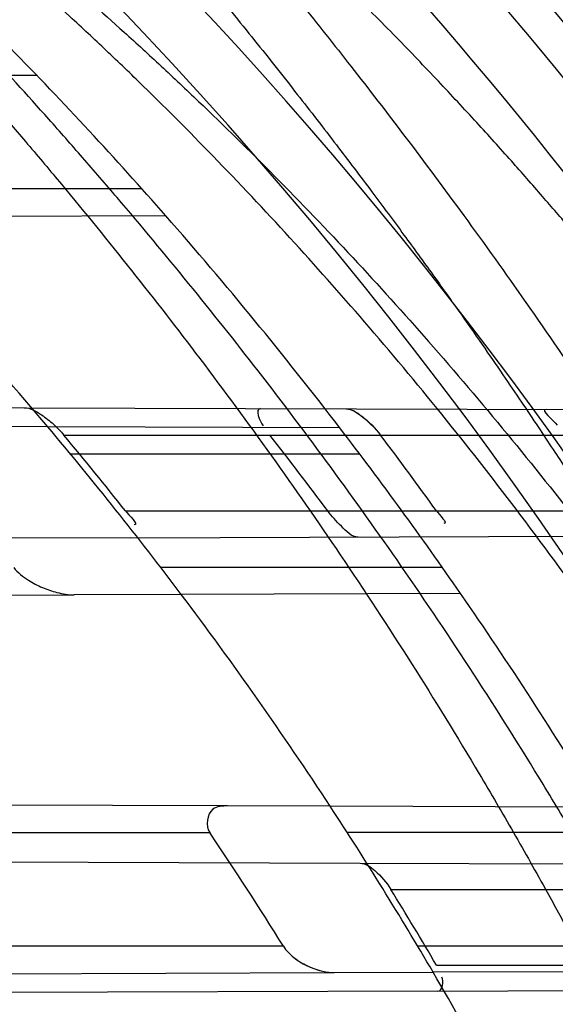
# Model space of a CAD drawing. Header units: millimetres. Extents: x 0 to 297, y 0 to 210.
# Tile 110 of 256: x 145.1362 to 145.1857, y 93.3805 to 93.4716. Entities that reach past the tile are written whole.
import ezdxf

# ---------------------------------------------------------------- set-up
doc = ezdxf.new("R2010")
doc.units = ezdxf.units.MM
doc.header["$LTSCALE"] = 16.335
doc.layers.get('0').update_dxf_attribs({"linetype": 'CONTINUOUS'})
for name, color, linetype in [('01_GLOBAL', 7, 'CONTINUOUS'), ('INTFCLR_1', 7, 'CONTINUOUS'), ('INTFCLR_144815', 7, 'CONTINUOUS')]:
    doc.layers.add(name, color=color, linetype=linetype)

msp = doc.modelspace()

# ---------------------------------------------------------------- linework, layer by layer
at = {"color": 7, "linetype": 'Continuous'}
msp.add_circle((145.8748034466, 92.1344639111), 2.66, dxfattribs=at)
at = {"color": 9, "linetype": 'Continuous'}
msp.add_arc((145.8748034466, 92.1344639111), 2.6259090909, 92.9674534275, 177.0325465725, dxfattribs=at)
at = {"layer": '01_GLOBAL', "color": 7, "linetype": 'Continuous'}
msp.add_circle((145.8748034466, 92.1344639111), 2.695, dxfattribs=at)
at = {"layer": 'INTFCLR_1', "color": 9, "linetype": 'Continuous'}
for p, q in [((145.137767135, 93.46640961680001), (145.1077972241, 93.46640961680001)), ((145.14750555, 93.4559096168), (145.1186647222, 93.4559096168)), ((145.1497089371, 93.4534222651), (145.1212081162, 93.45332277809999)), ((145.1365994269, 93.4356927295), (145.2106055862, 93.4354343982)), ((145.1657980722, 93.4338408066), (145.1387734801, 93.4339351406)), ((145.1402700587, 93.4331596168), (145.2120924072, 93.4331596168)), ((145.1676501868, 93.4314096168), (145.1408825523, 93.4314096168)), ((145.1459618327, 93.4261596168), (145.2166506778, 93.4261596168)), ((145.1464587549, 93.4236609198), (145.2181096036, 93.4239110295)), ((145.1753095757, 93.4209096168), (145.1492506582, 93.4209096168)), ((145.0881950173, 93.4182075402), (145.1412333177, 93.4183926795)), ((145.1769801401, 93.41851746), (145.1511386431, 93.4184272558)), ((145.1554262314, 93.39887701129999), (145.105160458, 93.3990524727)), ((145.1897951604, 93.39875704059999), (145.1649179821, 93.3988438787)), ((145.0927722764, 93.3964096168), (145.1537636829, 93.3964096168)), ((145.1912063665, 93.3964096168), (145.1665002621, 93.3964096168)), ((145.1676880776, 93.3935842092), (145.2355845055, 93.393347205)), ((145.1705255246, 93.3911596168), (145.2366761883, 93.3911596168)), ((145.1605891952, 93.3859096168), (145.1015347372, 93.3859096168)), ((145.1972468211, 93.3859096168), (145.1730172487, 93.3859096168)), ((145.174744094, 93.3841596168), (145.2401688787, 93.3841596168)), ((145.1172084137, 93.38330881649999), (145.1652844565, 93.3834766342)), ((145.1985214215, 93.3835926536), (145.1744393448, 93.38350859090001)), ((145.1748589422, 93.3817600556), (145.2412503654, 93.3819918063))]:
    msp.add_line(p, q, dxfattribs=at)
at = {"layer": 'INTFCLR_1', "color": 6, "linetype": 'Continuous'}
for p, q in [((145.0628359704, 93.43595021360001), (145.1365994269, 93.4356927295)), ((145.1387734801, 93.4339351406), (145.1283527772, 93.4339715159)), ((145.1464587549, 93.4236609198), (145.0766160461, 93.4234171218)), ((145.1511386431, 93.4184272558), (145.1412333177, 93.4183926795)), ((145.1649179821, 93.3988438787), (145.1554262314, 93.39887701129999)), ((145.1035865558, 93.3938079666), (145.1676880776, 93.3935842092)), ((145.1652844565, 93.3834766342), (145.1744393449, 93.38350859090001)), ((145.1748589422, 93.3817600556), (145.1129097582, 93.38154381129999))]:
    msp.add_line(p, q, dxfattribs=at)
at = {"layer": 'INTFCLR_1', "color": 7, "linetype": 'Continuous'}
msp.add_line((145.1679255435, 93.4348435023), (145.1690556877, 93.4337860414), dxfattribs=at)
msp.add_lwpolyline([(145.1640638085, 93.3836383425), (145.164210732, 93.3836032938), (145.164355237, 93.38357258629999), (145.1644973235, 93.3835462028), (145.1646375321, 93.3835240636), (145.1647753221, 93.38350621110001), (145.1649090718, 93.3834926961), (145.1650382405, 93.38348338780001), (145.1651633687, 93.3834780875), (145.1652844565, 93.3834766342)], dxfattribs=at)
at = {"layer": 'INTFCLR_1', "color": 6, "linetype": 'Continuous'}
for centre, radius, start, end in [((144.8596077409, 93.1986596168), 0.4224162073, 270, 90.00000002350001), ((144.8596077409, 93.1986596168), 0.4014439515, 270, 90.00000002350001), ((144.8596077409, 93.1986596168), 0.3860864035, 41.2891321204, 44.43264804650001), ((144.8596077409, 93.1986596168), 0.3650864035, 37.010446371, 40.1235459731), ((144.8596077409, 93.1986596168), 0.3860864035, 34.7120513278, 37.5274422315), ((144.859355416, 93.1989309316), 0.3657541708, 38.4082546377, 39.82159468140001), ((144.8597576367, 93.1984249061), 0.3805807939, 36.7544830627, 38.0813893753), ((144.8593767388, 93.1989217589), 0.3887032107, 35.7750931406, 37.0573162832), ((144.8596077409, 93.1986596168), 0.3650864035, 30.4187297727, 33.2518501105), ((144.8629213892, 93.1998788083), 0.3510179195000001, 32.0037816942, 34.0480668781), ((144.8594235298, 93.19890197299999), 0.3657149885, 30.4351559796, 31.7156135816)]:
    msp.add_arc(centre, radius, start, end, dxfattribs=at)
at = {"layer": 'INTFCLR_1', "color": 9, "linetype": 'Continuous'}
for radius, start, end in [(0.3650864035, 40.1235459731, 44.23014287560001), (0.3860864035, 37.5274422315, 41.2891321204), (0.3650864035, 33.2518501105, 37.010446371), (0.3860864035, 31.2163513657, 34.7120513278), (0.3650864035, 26.8886711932, 30.4187297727)]:
    msp.add_arc((144.8596077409, 93.1986596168), radius, start, end, dxfattribs=at)
for points, knots in [([(145.235167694, 93.06803805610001), (145.2359987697, 93.0702994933), (145.2376274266, 93.07486591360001), (145.2407305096, 93.0841265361), (145.2457654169, 93.10074899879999), (145.2504341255, 93.12025903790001), (145.2535169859, 93.1376959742), (145.2548129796, 93.1465996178), (145.2554818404, 93.15174935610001), (145.2570256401, 93.1646779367), (145.2586297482, 93.1867687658), (145.2583725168, 93.2128320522), (145.2571603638, 93.229722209), (145.2563978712, 93.2375211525), (145.2558364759, 93.24270819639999), (145.2541019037, 93.2567080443), (145.2501634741, 93.279125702), (145.2444881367, 93.3010123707), (145.2404287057, 93.31400265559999), (145.2389019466, 93.3186491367), (145.2365792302, 93.32549362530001), (145.2313391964, 93.3398030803), (145.2222901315, 93.3608048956), (145.211984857, 93.38064637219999), (145.2048007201, 93.3928589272), (145.2014430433, 93.39829523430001), (145.1992124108, 93.401838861), (145.1931796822, 93.4111586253), (145.1830706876, 93.4254621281), (145.1690288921, 93.44287479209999), (145.1571354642, 93.4559268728), (145.1488272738, 93.46426968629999), (145.1442335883, 93.4686868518), (145.1378598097, 93.47464399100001), (145.1289384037, 93.4824441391), (145.1192814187, 93.4900126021), (145.1131582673, 93.4943666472), (145.1101748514, 93.49636902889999), (145.1077179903, 93.4979464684), (145.1055301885, 93.4992630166), (145.1036031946, 93.50027403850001), (145.1025200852, 93.5007770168), (145.1016575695, 93.50108464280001), (145.1010609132, 93.5012239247), (145.1005598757, 93.50114822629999), (145.1004622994, 93.50067669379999), (145.1007027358, 93.5001554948), (145.1011202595, 93.49943321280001), (145.1017948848, 93.49852402), (145.1026939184, 93.4974154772), (145.1038249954, 93.4961153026), (145.1051758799, 93.49462279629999), (145.106740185, 93.4929397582), (145.1092045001, 93.4903307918), (145.1127127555, 93.4866635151), (145.1192604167, 93.47979277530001), (145.126411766, 93.4720844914), (145.1329263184, 93.4647171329), (145.1369531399, 93.4600323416), (145.143428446, 93.4523417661), (145.1533417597, 93.43987882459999), (145.1663378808, 93.4217466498), (145.175744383, 93.40694421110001), (145.1819029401, 93.3964078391), (145.1860815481, 93.3889972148), (145.1932904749, 93.3754706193), (145.2029180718, 93.35504416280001), (145.209559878, 93.3380139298), (145.212649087, 93.3291841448)], [0, 0, 0, 0, 0.0103790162, 0.0208837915, 0.0420711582, 0.08518389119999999, 0.1071959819, 0.1183353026, 0.1239410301, 0.1295663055, 0.1744258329, 0.2192337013, 0.2417180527, 0.2473539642, 0.2529903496, 0.2641931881, 0.3081223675, 0.3509244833, 0.3614867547, 0.3667496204, 0.3719934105, 0.3926231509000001, 0.4323812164, 0.470412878, 0.488854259, 0.4934078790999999, 0.4979383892, 0.5068921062, 0.5412323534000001, 0.5733304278, 0.6031976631, 0.6172528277, 0.6240454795, 0.630650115, 0.6548352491, 0.6750685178, 0.6834752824, 0.6871962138, 0.6905460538, 0.6960524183, 0.6981915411, 0.6999110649, 0.7012078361, 0.7020914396, 0.7026255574, 0.7031007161, 0.7038824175, 0.7050749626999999, 0.7066970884, 0.7087489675, 0.7112252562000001, 0.7141187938, 0.7174211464, 0.7211233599, 0.729578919, 0.7392839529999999, 0.762009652, 0.7748693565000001, 0.7816473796, 0.7886214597, 0.8181786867, 0.8502212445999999, 0.8846823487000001, 0.8936821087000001, 0.9027944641, 0.9213301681, 0.9597016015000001, 1, 1, 1, 1]), ([(145.2192099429, 93.32858819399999), (145.2160588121, 93.3373812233), (145.2092828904, 93.35434068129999), (145.1994698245, 93.37466267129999), (145.1921239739, 93.3881167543), (145.1878648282, 93.39548955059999), (145.1815839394, 93.4059779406), (145.1719904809, 93.4207110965), (145.1587431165, 93.4387464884), (145.14864185, 93.45113620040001), (145.1420434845, 93.4587809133), (145.1379380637, 93.4634397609), (145.1312965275, 93.4707650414), (145.124001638, 93.478432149), (145.1173362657, 93.4852461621), (145.1137384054, 93.4889126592), (145.111259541, 93.4914615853), (145.109155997, 93.4936789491), (145.1075467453, 93.4953553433), (145.1039795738, 93.4996598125), (145.1053256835, 93.4996596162)], [0, 0, 0, 0, 0.1351411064, 0.2639657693, 0.3262515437, 0.3568857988, 0.3871506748, 0.5031238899, 0.6110823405, 0.7107727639, 0.7343091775, 0.7571888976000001, 0.8006105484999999, 0.8773801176, 0.9101731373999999, 0.9387430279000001, 0.9512497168, 0.9624026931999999, 0.9805243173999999, 1, 1, 1, 1]), ([(145.1053256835, 93.4996596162), (145.1058354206, 93.4996595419), (145.1084302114, 93.49863302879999), (145.1114097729, 93.4968905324), (145.114679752, 93.49483322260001), (145.1177098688, 93.4928362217), (145.1239326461, 93.4884975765), (145.1337472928, 93.4809600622), (145.1428234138, 93.4731893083), (145.1493077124, 93.4672553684), (145.1539781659, 93.46285851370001), (145.1624222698, 93.4545580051), (145.1745124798, 93.4415729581), (145.1887911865, 93.4242473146), (145.1990766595, 93.4100090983), (145.2052148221, 93.400731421), (145.2074832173, 93.39720574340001), (145.2108964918, 93.3917990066), (145.2181971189, 93.3796576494), (145.2286731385, 93.3599279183), (145.2378781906, 93.33903206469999), (145.2432089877, 93.32479281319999), (145.2455710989, 93.31798419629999), (145.247123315, 93.31336339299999), (145.2512489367, 93.30044977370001), (145.2570185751, 93.2786891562), (145.2610247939, 93.2563880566), (145.262788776, 93.2424626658), (145.2633595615, 93.2373043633), (145.2641347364, 93.22954935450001), (145.2653671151, 93.21275432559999), (145.2656287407, 93.1868333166), (145.2639975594, 93.16486546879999), (145.2624282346, 93.15201095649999), (145.2617481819, 93.1468896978), (145.2604303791, 93.1380345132), (145.2572949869, 93.120689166), (145.2525471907, 93.10128539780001), (145.2474296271, 93.08475977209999), (145.2442749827, 93.0755508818), (145.2426192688, 93.07100993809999), (145.2417743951, 93.0687611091)], [0, 0, 0, 0, 0.0031306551, 0.0166311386, 0.0214593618, 0.0268204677, 0.03892666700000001, 0.0680356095, 0.1027865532, 0.1122690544, 0.1220182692, 0.1421808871, 0.1849821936, 0.2309157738, 0.2799873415, 0.2927705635, 0.2992370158, 0.3057352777, 0.3320402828, 0.3862318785, 0.4428084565, 0.4721382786, 0.4795908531, 0.487069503, 0.5020757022, 0.562848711, 0.6251729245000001, 0.641061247, 0.6490543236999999, 0.6570463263, 0.6889269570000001, 0.7524525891, 0.8160592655, 0.8240370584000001, 0.8319876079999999, 0.8477879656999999, 0.8790177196, 0.9402188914, 0.9703170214, 0.9852457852, 1, 1, 1, 1])]:
    msp.add_open_spline(points, degree=3, knots=knots, dxfattribs=at)
at = {"layer": 'INTFCLR_1', "color": 6, "linetype": 'Continuous'}
for points, knots in [([(145.1350652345, 93.4996596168), (145.1342109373, 93.4996596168), (145.1357546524, 93.496718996), (145.1370803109, 93.4950968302), (145.1392467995, 93.49225027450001), (145.1419201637, 93.4890306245), (145.145337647, 93.4849215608), (145.149332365, 93.4801497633), (145.1536170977, 93.4749597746), (145.1578478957, 93.4697443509), (145.1617862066, 93.46477665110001), (145.1654017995, 93.46011427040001), (145.1686896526, 93.45577766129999), (145.1716611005, 93.4517737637), (145.1743369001, 93.4480934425), (145.176743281, 93.4447208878), (145.1789048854, 93.4416366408), (145.1808385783, 93.4388324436), (145.1825660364, 93.4362898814), (145.1841084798, 93.43398792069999), (145.185490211, 93.43189981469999), (145.1867189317, 93.4300221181), (145.1878098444, 93.42833769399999), (145.1887779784, 93.42682907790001), (145.1896459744, 93.4254651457), (145.1906214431, 93.4239206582), (145.191753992, 93.4221107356), (145.1928766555, 93.42029359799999), (145.1938510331, 93.4187005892), (145.1946912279, 93.4173162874), (145.1956155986, 93.415780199), (145.1966371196, 93.4140663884), (145.1977643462, 93.41215452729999), (145.1990081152, 93.4100186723), (145.2003754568, 93.4076384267), (145.201880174, 93.4049787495), (145.2035347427, 93.4020034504), (145.2053542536, 93.39866660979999), (145.2073580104, 93.3949100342), (145.2095596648, 93.3906775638), (145.2119715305, 93.3859042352), (145.214608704, 93.3805105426), (145.2174929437, 93.37438539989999), (145.220642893, 93.36739491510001), (145.2240752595, 93.35936816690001), (145.227802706, 93.35009965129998), (145.2318351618, 93.3392957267), (145.2361179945, 93.3267082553), (145.2403681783, 93.3126841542), (145.2442872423, 93.297814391), (145.2476657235, 93.2827730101), (145.2504753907, 93.2676905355), (145.2527156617, 93.25262667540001), (145.2543982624, 93.2375790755), (145.2555287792, 93.22258324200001), (145.256117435, 93.20762456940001), (145.2561708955, 93.1927266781), (145.2556951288, 93.17787585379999), (145.2546936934, 93.16307401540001), (145.2531693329, 93.1483330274), (145.2511191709, 93.1336232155), (145.2485428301, 93.1189642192), (145.2454275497, 93.1043242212), (145.2417708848, 93.0897217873), (145.2376203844, 93.07535951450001), (145.2332204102, 93.06193527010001), (145.2288852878, 93.0500177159), (145.2248596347, 93.0398394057), (145.2211587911, 93.03109336), (145.2177663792, 93.0235207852), (145.2146668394, 93.01692434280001), (145.2118379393, 93.01114230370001), (145.2092594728, 93.0060543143), (145.2069119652, 93.0015625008), (145.2047820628, 92.99759337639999), (145.2028538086, 92.9940827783), (145.2011073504, 92.9909675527), (145.1995253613, 92.98819559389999), (145.1980916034, 92.985722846), (145.1967959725, 92.9835200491), (145.1956290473, 92.9815607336), (145.1945782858, 92.97981554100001), (145.1936278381, 92.9782521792), (145.1927650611, 92.97684539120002), (145.1919665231, 92.9755535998), (145.1911689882, 92.97427311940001), (145.1903111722, 92.9729060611), (145.1893416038, 92.97137374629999), (145.1882509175, 92.9696663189), (145.1870226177, 92.9677633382), (145.1856376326, 92.96564257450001), (145.1840803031, 92.96328767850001), (145.1823329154, 92.9606826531), (145.1803729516, 92.95780619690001), (145.1781781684, 92.9546380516), (145.1757236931, 92.9511600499), (145.1729902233, 92.94736262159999), (145.1699514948, 92.94322961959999), (145.1665806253, 92.9387466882), (145.1628687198, 92.93392583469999), (145.1588145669, 92.9287817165), (145.1544498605, 92.9233761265), (145.149996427, 92.9179675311), (145.1458273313, 92.912982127), (145.1422457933, 92.9086810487), (145.1394492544, 92.9053205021), (145.1371773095, 92.9023512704), (145.1358081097, 92.9006787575), (145.134193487, 92.8976596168), (145.1350652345, 92.8976596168)], [0, 0, 0, 0, 0.0038604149, 0.007501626, 0.0124785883, 0.0188917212, 0.0268498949, 0.0364677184, 0.0470694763, 0.05724446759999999, 0.0668187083, 0.0757144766, 0.08390537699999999, 0.0914099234, 0.09824517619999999, 0.1044667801, 0.1101313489, 0.1152642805, 0.1198589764, 0.1240215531, 0.1277856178, 0.1311734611, 0.1341617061, 0.1368541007, 0.1392736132, 0.1414672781, 0.1451087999, 0.148921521, 0.1511192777, 0.1535471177, 0.1562389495, 0.1592204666, 0.1625628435, 0.1662680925, 0.1703891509, 0.1749670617, 0.1800766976, 0.185772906, 0.1921414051, 0.1993155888, 0.2073311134, 0.2163077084, 0.2264451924, 0.2379233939, 0.2509534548, 0.2658909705, 0.2830621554, 0.3030578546, 0.3259639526, 0.3492662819, 0.3725305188, 0.395610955, 0.4185782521, 0.4413347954, 0.4640172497, 0.4865192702, 0.5089682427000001, 0.5313242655, 0.5536477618, 0.5759939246, 0.5982772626, 0.6207472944, 0.6432362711, 0.6658996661, 0.6887559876, 0.7107777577, 0.7297237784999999, 0.7460531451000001, 0.7602331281, 0.7726347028, 0.7835467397, 0.7931663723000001, 0.8017211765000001, 0.8093215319, 0.8160683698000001, 0.8220757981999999, 0.8274205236, 0.83220661, 0.8364980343, 0.8403367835, 0.8437547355, 0.8468031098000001, 0.8495420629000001, 0.8520223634, 0.8542604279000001, 0.8564046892, 0.8588391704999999, 0.8615533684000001, 0.8645986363, 0.8679945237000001, 0.8717882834, 0.8760445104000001, 0.8807522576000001, 0.8859628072, 0.8917731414, 0.8981681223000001, 0.9051985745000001, 0.9129160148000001, 0.9213486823, 0.930543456, 0.9404096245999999, 0.9509435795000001, 0.9619432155, 0.9720502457, 0.9803711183, 0.9870628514, 0.9922716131, 0.9960607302, 1, 1, 1, 1]), ([(145.1350652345, 92.8976596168), (145.1360387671, 92.8976596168), (145.1377271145, 92.8987973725), (145.1403228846, 92.9003600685), (145.1432989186, 92.90252257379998), (145.1469787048, 92.9053401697), (145.1513602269, 92.908937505), (145.156189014, 92.9131306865), (145.1610884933, 92.9176135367), (145.16571304, 92.9220446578), (145.1699506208, 92.9262668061), (145.1738079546, 92.93025140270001), (145.1773032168, 92.9339784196), (145.1804624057, 92.93744342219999), (145.1833068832, 92.9406452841), (145.1858602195, 92.9435862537), (145.1881553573, 92.9462860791), (145.1902110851, 92.9487505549), (145.1920499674, 92.95099242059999), (145.1936917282, 92.95302517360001), (145.195161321, 92.95487020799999), (145.1964960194, 92.95656687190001), (145.197810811, 92.9582571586), (145.1992115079, 92.9600798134), (145.2006985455, 92.9620412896), (145.2021699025, 92.9640097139), (145.203615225, 92.9659689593), (145.2051191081, 92.96803560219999), (145.2067839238, 92.9703578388), (145.2086446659, 92.97299707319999), (145.2107239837, 92.976003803), (145.2130437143, 92.9794328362), (145.2156231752, 92.9833409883), (145.2184823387, 92.9877982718), (145.2216518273, 92.99290263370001), (145.2251614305, 92.9987667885), (145.229038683, 93.00552838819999), (145.2333125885, 93.0133695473), (145.2380078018, 93.0225036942), (145.2431555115, 93.03325044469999), (145.2486552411, 93.04576276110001), (145.2541538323, 93.05964751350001), (145.2592951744, 93.0742866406), (145.2638614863, 93.0891255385), (145.2678132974, 93.10401926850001), (145.2711637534, 93.1189518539), (145.2739112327, 93.1338443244), (145.2760779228, 93.14873712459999), (145.2776685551, 93.1635668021), (145.2786982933, 93.17835697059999), (145.2791763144, 93.1930929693), (145.2791102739, 93.20777733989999), (145.2785051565, 93.2224188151), (145.2773642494, 93.2370081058), (145.2756872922, 93.2515514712), (145.2734729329, 93.2660467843), (145.2707211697, 93.28047186), (145.2674209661, 93.2948590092), (145.2635667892, 93.3091902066), (145.259139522, 93.3234820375), (145.254151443, 93.33766185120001), (145.2488018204, 93.351194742), (145.2434345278, 93.3634522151), (145.238408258, 93.3740016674), (145.2338248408, 93.38297495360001), (145.2296571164, 93.3906774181), (145.2258775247, 93.3973229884), (145.2224553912, 93.4030908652), (145.2193628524, 93.40811759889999), (145.216567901, 93.41251817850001), (145.2140471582, 93.4163762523), (145.2117761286, 93.4197682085), (145.209737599, 93.422748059), (145.2079066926, 93.42537326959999), (145.20627007, 93.4276809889), (145.2048016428, 93.4297213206), (145.203482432, 93.43153041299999), (145.202221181, 93.4332394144), (145.2009100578, 93.4349957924), (145.1994654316, 93.43690657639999), (145.1979774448, 93.438847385), (145.1964846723, 93.44076776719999), (145.1949729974, 93.4426876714), (145.1933137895, 93.4447656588), (145.1914604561, 93.4470505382), (145.1893845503, 93.4495659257), (145.1870661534, 93.45232249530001), (145.1844777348, 93.45533473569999), (145.1815962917, 93.45861035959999), (145.1783918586, 93.4621590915), (145.174841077, 93.46597939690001), (145.1709238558, 93.47006182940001), (145.1666153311, 93.47439075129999), (145.1619164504, 93.47892812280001), (145.1569054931, 93.4835493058), (145.1519289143, 93.48790146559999), (145.1473729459, 93.4916672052), (145.1435388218, 93.4946187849), (145.1404516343, 93.4968744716), (145.1377826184, 93.49848721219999), (145.1360568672, 93.4996596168), (145.1350652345, 93.4996596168)], [0, 0, 0, 0, 0.0042187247, 0.0081401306, 0.0133978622, 0.0200459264, 0.0282638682, 0.0379443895, 0.0477615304, 0.05703690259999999, 0.0656973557, 0.0736821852, 0.0810680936, 0.0878383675, 0.0940009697, 0.0996271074, 0.1047154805, 0.1093563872, 0.1135342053, 0.1172803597, 0.1206792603, 0.1237557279, 0.1266349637, 0.1299589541, 0.1337168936, 0.1373013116, 0.1406085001, 0.1442672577, 0.148377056, 0.1529904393, 0.1582606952, 0.164218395, 0.1709303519, 0.1785521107, 0.1871652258, 0.1969659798, 0.2081658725, 0.2209392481, 0.2356613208, 0.2526660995, 0.2725685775, 0.2948769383, 0.3173640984, 0.3397873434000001, 0.3621386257, 0.3841211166, 0.4060891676, 0.4277469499, 0.4493218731, 0.470705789, 0.4919793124, 0.5131981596, 0.5343255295, 0.5554668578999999, 0.5765984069, 0.5977513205, 0.6189954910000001, 0.6402209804, 0.6617015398, 0.6832900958, 0.7050415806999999, 0.7268239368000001, 0.7463339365, 0.7630160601, 0.7774553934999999, 0.7899931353, 0.8009638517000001, 0.8105830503, 0.8190545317, 0.8265380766, 0.8331730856, 0.8390248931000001, 0.8442268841, 0.8488182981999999, 0.8528943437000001, 0.8564866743, 0.8597116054, 0.8625968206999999, 0.8656908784, 0.8692094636, 0.8729771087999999, 0.8762884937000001, 0.879749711, 0.8835661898, 0.8878115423, 0.8924986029, 0.8976989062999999, 0.9034198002, 0.9097088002, 0.9166034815, 0.9241390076, 0.9323094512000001, 0.9411199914, 0.9506041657, 0.9606137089, 0.9706541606, 0.9792553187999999, 0.9862062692, 0.9916647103, 0.9957028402, 1, 1, 1, 1]), ([(145.1365994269, 93.4356927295), (145.1371773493, 93.4356907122), (145.1381467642, 93.4351060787), (145.1393197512, 93.43419581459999), (145.1399722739, 93.4335167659), (145.1402700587, 93.4331596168)], [0, 0, 0, 0, 0.3827870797, 0.6920045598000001, 1, 1, 1, 1]), ([(145.1675019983, 93.4237343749), (145.1668862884, 93.4237322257), (145.1658850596, 93.4247966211), (145.165062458, 93.42564969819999), (145.1646816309, 93.4261596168)], [0, 0, 0, 0, 0.4917266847, 1, 1, 1, 1]), ([(145.1356249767, 93.4209096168), (145.1360011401, 93.4204448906), (145.1368702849, 93.4197572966), (145.1382542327, 93.41903965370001), (145.1396780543, 93.41855280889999), (145.1406917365, 93.4183907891), (145.1412333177, 93.4183926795)], [0, 0, 0, 0, 0.2849232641, 0.5169212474, 0.741907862, 1, 1, 1, 1]), ([(145.1554262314, 93.39887701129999), (145.1549606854, 93.3988786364), (145.153583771, 93.39884018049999), (145.1533553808, 93.39701400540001), (145.1537636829, 93.3964096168)], [0, 0, 0, 0, 0.3896036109, 1, 1, 1, 1]), ([(145.1676880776, 93.3935842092), (145.1681902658, 93.39358245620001), (145.1693202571, 93.39275165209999), (145.170122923, 93.391811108), (145.1705255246, 93.3911596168)], [0, 0, 0, 0, 0.3960364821, 1, 1, 1, 1])]:
    msp.add_open_spline(points, degree=3, knots=knots, dxfattribs=at)
for points in [[(145.1584538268, 93.43561644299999), (145.1579096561, 93.4356183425), (145.1583908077, 93.43443517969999), (145.1587264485, 93.434006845)], [(145.1848990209, 93.43552413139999), (145.1843058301, 93.4355262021), (145.1855724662, 93.434547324), (145.1859182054, 93.4340653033)], [(145.1459618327, 93.4261596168), (145.1462768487, 93.4257622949), (145.1472768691, 93.42487256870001), (145.146769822, 93.42487079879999)], [(145.174738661, 93.4261596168), (145.1750050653, 93.42578990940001), (145.1758777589, 93.4249772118), (145.1754220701, 93.4249756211)], [(145.1748589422, 93.3817600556), (145.1753125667, 93.38176163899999), (145.1754737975, 93.3826742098), (145.1752440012, 93.38306532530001)]]:
    msp.add_open_spline(points, degree=3, dxfattribs=at)
at = {"layer": 'INTFCLR_1', "color": 7, "linetype": 'Continuous'}
for points, knots in [([(145.1663914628, 93.4355887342), (145.1669059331, 93.4355876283), (145.168127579, 93.4347575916), (145.1690693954, 93.4338309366), (145.1695747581, 93.43315961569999)], [0, 0, 0, 0, 0.3797546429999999, 1, 1, 1, 1]), ([(145.1605890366, 93.38591042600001), (145.16083637, 93.38551318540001), (145.1616235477, 93.38472026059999), (145.1632115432, 93.3838201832), (145.1645588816, 93.3834748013), (145.1652834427, 93.383477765)], [0, 0, 0, 0, 0.2576652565, 0.6010317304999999, 1, 1, 1, 1]), ([(145.1605891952, 93.3859096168), (145.1608367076, 93.3855129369), (145.1618448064, 93.3844975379), (145.1631548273, 93.3838662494), (145.1640638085, 93.3836383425)], [0, 0, 0, 0, 0.3328619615, 1, 1, 1, 1])]:
    msp.add_open_spline(points, degree=3, knots=knots, dxfattribs=at)
msp.add_open_spline([(145.1663914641, 93.4355887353), (145.1669599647, 93.4355867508), (145.167475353, 93.43519067), (145.1679255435, 93.4348435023)], degree=3, dxfattribs=at)
at = {"layer": 'INTFCLR_144815', "color": 6, "linetype": 'Continuous'}
for radius in [0.4466793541, 0.4256665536]:
    msp.add_circle((144.8596077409, 93.1986596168), radius, dxfattribs=at)
for radius, start, end in [(0.6157754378, 313.9937911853, 154.5150993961), (0.5947754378, 312.9543589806, 154.5144414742), (0.5751005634, 282.2440355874, 71.2863570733), (0.4627266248, 45.0000000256, 314.9999999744), (0.4618985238, 44.999999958, 315.000000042), (0.461229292, 44.99999997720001, 315.0000000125), (0.4169682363, 25.6072723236, 64.3927276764), (0.4537777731, 308.490992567, 51.50900743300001), (0.3959554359, 27.0737153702, 62.92628462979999), (0.4480128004, 313.9992414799, 46.00075850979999)]:
    msp.add_arc((144.8596077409, 93.1986596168), radius, start, end, dxfattribs=at)
at = {"layer": 'INTFCLR_144815', "color": 9, "linetype": 'Continuous'}
for centre, radius, start, end in [((144.8596077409, 93.1986596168), 0.5712784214, 292.4997540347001, 54.0964566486), ((144.8596102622, 93.19866079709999), 0.5153523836, 292.4997540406, 54.09645665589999), ((144.859607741, 93.1986596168), 0.4617768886, 314.0862202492, 45.9137797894), ((144.8596077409, 93.1986596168), 0.450734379, 313.8592910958, 46.1407088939), ((144.8596077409, 93.1986596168), 0.4477854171, 314.0319604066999, 45.9680396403)]:
    msp.add_arc(centre, radius, start, end, dxfattribs=at)
at = {"layer": 'INTFCLR_144815', "color": 6, "linetype": 'Continuous'}
for points, knots in [([(145.2825648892, 93.1986596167), (145.2825648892, 93.2008594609), (145.282532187, 93.2052597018), (145.2823850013, 93.21185978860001), (145.2821395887, 93.21845988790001), (145.2817957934, 93.22506001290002), (145.2813534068, 93.23166003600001), (145.2808121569, 93.23825992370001), (145.280171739, 93.24485936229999), (145.2794317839, 93.2514581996), (145.2785919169, 93.2580559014), (145.2776516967, 93.26465215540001), (145.2766107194, 93.271246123), (145.2754685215, 93.27783720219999), (145.2742247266, 93.2844241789), (145.2728788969, 93.2910061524), (145.2714307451, 93.2975814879), (145.2698799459, 93.3041488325), (145.2682264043, 93.31070599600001), (145.2664700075, 93.317251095), (145.2646109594, 93.3237813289), (145.2626494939, 93.33029415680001), (145.260586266, 93.33678604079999), (145.2584220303, 93.3432536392), (145.2561580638, 93.3496926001), (145.2537958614, 93.3560986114), (145.2513375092, 93.3624664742), (145.2487855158, 93.3687907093), (145.2461430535, 93.37506509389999), (145.243413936, 93.3812828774), (145.2406027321, 93.38743667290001), (145.2377148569, 93.39351842), (145.2347566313, 93.3995194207), (145.2317353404, 93.40543037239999), (145.2286592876, 93.41124140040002), (145.2255378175, 93.4169421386), (145.2223813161, 93.42252182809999), (145.2192011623, 93.4279694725), (145.2160096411, 93.4332740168), (145.2128197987, 93.4384245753), (145.2096452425, 93.4434106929), (145.2064998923, 93.4482226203), (145.2033976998, 93.4528515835), (145.2003523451, 93.4572900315), (145.1973769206, 93.4615318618), (145.1944836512, 93.4655725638), (145.1916836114, 93.46940935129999), (145.1889866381, 93.47304103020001), (145.1864013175, 93.4764677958), (145.1839350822, 93.4796909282), (145.1815937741, 93.4827132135), (145.1793814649, 93.48553902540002), (145.1773002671, 93.4881744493), (145.1753509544, 93.49062643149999), (145.1735333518, 93.4929022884), (145.1718468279, 93.4950091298), (145.1702903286, 93.49695386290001), (145.168862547, 93.49874305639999), (145.1675620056, 93.5003828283), (145.1663872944, 93.5018788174), (145.1653367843, 93.5032358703), (145.1644092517, 93.5044595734), (145.1636017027, 93.5055518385), (145.1629160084, 93.5065249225), (145.1623391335, 93.5073583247), (145.1618093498, 93.5082894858), (145.161227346, 93.5089558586), (145.1612445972, 93.5101538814), (145.1615550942, 93.5101594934)], [0, 0, 0, 0, 0.0193188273, 0.0386418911, 0.05797372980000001, 0.0773181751, 0.0966800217, 0.1160624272, 0.1354702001, 0.1549057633, 0.1743738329, 0.1938759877, 0.2134167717, 0.2329964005, 0.2526187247, 0.2722829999, 0.2919923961, 0.3117443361, 0.3315407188, 0.3513772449, 0.37125414, 0.391164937, 0.4111075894, 0.4310729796, 0.4510561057, 0.4710451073, 0.4910305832, 0.5109984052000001, 0.5309330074, 0.5508166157, 0.5706284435, 0.590344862, 0.6099392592, 0.6293819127, 0.6486401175, 0.6676780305, 0.6864570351, 0.7049360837, 0.7230721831, 0.7408210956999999, 0.7581383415, 0.7749801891, 0.7913047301, 0.8070730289, 0.822250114, 0.8368060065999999, 0.8507161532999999, 0.8639624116, 0.8765312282, 0.8884132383, 0.8996029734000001, 0.9101049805, 0.9199296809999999, 0.9290934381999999, 0.9376135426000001, 0.9455077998, 0.9527934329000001, 0.9594885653, 0.9656100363, 0.9711731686, 0.9761922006, 0.9806816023, 0.9846553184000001, 0.9881278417, 0.9911127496, 0.9936230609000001, 0.9972727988, 1, 1, 1, 1]), ([(145.1715348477, 92.8871597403), (145.1712150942, 92.887165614), (145.1712119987, 92.888398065), (145.1717859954, 92.8890887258), (145.1723169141, 92.8900495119), (145.1728921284, 92.8909093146), (145.1735763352, 92.8919125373), (145.1743814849, 92.8930382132), (145.17530592, 92.89429876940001), (145.1763525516, 92.89569628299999), (145.1775225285, 92.8972363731), (145.1788179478, 92.8989246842), (145.1802417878, 92.90076905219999), (145.1817966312, 92.902777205), (145.1834827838, 92.9049546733), (145.1852973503, 92.907303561), (145.1872357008, 92.90982438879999), (145.189295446, 92.9125211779), (145.1914790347, 92.9154049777), (145.1937896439, 92.9184888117), (145.1962240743, 92.9217782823), (145.1987743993, 92.92527328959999), (145.2014309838, 92.9289717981), (145.2041860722, 92.9328747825), (145.2070298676, 92.9369806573), (145.2099514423, 92.9412863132), (145.2129388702, 92.94578706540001), (145.215979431, 92.95047669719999), (145.2190598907, 92.95534762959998), (145.2221667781, 92.9603911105), (145.2252866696, 92.9655974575), (145.2284064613, 92.9709563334), (145.2315136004, 92.9764570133), (145.2345962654, 92.98208862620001), (145.2376434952, 92.98784036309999), (145.2406452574, 92.99370162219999), (145.2435925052, 92.99966217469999), (145.2464771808, 93.005712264), (145.2492921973, 93.01184268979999), (145.2520314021, 93.01804486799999), (145.2546894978, 93.0243108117), (145.2572619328, 93.0306330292), (145.2597453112, 93.03700571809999), (145.2621317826, 93.0434101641), (145.2644188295, 93.0498389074), (145.2666074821, 93.05629353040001), (145.2687002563, 93.0627819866), (145.2706975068, 93.0693065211), (145.2725965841, 93.0758590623), (145.2743963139, 93.08243582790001), (145.2760946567, 93.0890285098), (145.2776905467, 93.0956308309), (145.2791843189, 93.1022416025), (145.2805765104, 93.10886063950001), (145.2818676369, 93.1154879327), (145.2830580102, 93.12212274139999), (145.2841477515, 93.12876325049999), (145.2851369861, 93.1354072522), (145.2860260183, 93.1420534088), (145.2868152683, 93.14870134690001), (145.2875051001, 93.1553505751), (145.2880958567, 93.16200073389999), (145.2885878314, 93.1686513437), (145.2889813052, 93.17530234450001), (145.289276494, 93.18195348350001), (145.2894735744, 93.1886048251), (145.2895726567, 93.1952561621), (145.2895738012, 93.20190757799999), (145.2894770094, 93.20855889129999), (145.2892822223, 93.2152102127), (145.2889893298, 93.2218613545), (145.2885981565, 93.228512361), (145.2881084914, 93.23516293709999), (145.2875200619, 93.2418129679), (145.2868325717, 93.24846205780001), (145.2860456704, 93.2551099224), (145.2851589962, 93.26175603), (145.2841721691, 93.2683997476), (145.2830848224, 93.2750402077), (145.2818965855, 93.2816764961), (145.2806070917, 93.2883076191), (145.2792161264, 93.2949318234), (145.2777236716, 93.3015466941), (145.27612979, 93.30814986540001), (145.2744344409, 93.314739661), (145.2726374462, 93.3213150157), (145.2707388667, 93.3278740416), (145.2687392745, 93.3344133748), (145.2666397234, 93.34092869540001), (145.2644415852, 93.34741542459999), (145.2621464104, 93.3538691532), (145.2597562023, 93.3602849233), (145.2572735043, 93.3666571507), (145.2547014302, 93.37297970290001), (145.2520437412, 93.3792458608), (145.2493049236, 93.3854482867), (145.2464902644, 93.3915790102), (145.2436059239, 93.39762942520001), (145.240658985, 93.4035903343), (145.2376574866, 93.4094520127), (145.2346104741, 93.4152042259), (145.231527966, 93.4208363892), (145.2284209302, 93.42633767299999), (145.2253011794, 93.4316972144), (145.2221812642, 93.4369042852), (145.2190742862, 93.44194854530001), (145.2159936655, 93.44682031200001), (145.2129528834, 93.4515108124), (145.209965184, 93.45601244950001), (145.207043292, 93.4603189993), (145.2041991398, 93.4644257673), (145.2014436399, 93.4683296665), (145.1987864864, 93.47202925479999), (145.1962360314, 93.47552468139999), (145.1937992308, 93.47881756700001), (145.1914816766, 93.48191080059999), (145.1892876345, 93.484808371), (145.1872201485, 93.487515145), (145.1852811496, 93.49003667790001), (145.1834716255, 93.49237897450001), (145.1817917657, 93.4945483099), (145.1802410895, 93.4965510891), (145.1788186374, 93.4983936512), (145.1775230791, 93.5000821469), (145.1763528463, 93.5016225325), (145.1753062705, 93.5030200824), (145.1743814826, 93.5042807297), (145.1735770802, 93.50540657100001), (145.1728902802, 93.5064096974), (145.1723225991, 93.507270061), (145.1718630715, 93.5080606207), (145.171402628, 93.5088026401), (145.1710534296, 93.51015065), (145.1715348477, 93.5101594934)], [0, 0, 0, 0, 0.0014103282, 0.0032894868, 0.0045784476, 0.006109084, 0.0078878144, 0.009921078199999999, 0.0122159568, 0.0147800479, 0.0176210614, 0.0207450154, 0.0241645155, 0.0278962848, 0.0319450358, 0.0363094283, 0.0409856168, 0.0459681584, 0.0512740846, 0.0569372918, 0.0629614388, 0.06932079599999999, 0.0760170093, 0.0830428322, 0.09038864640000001, 0.09804223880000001, 0.1059886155, 0.1142106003, 0.1226891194, 0.1314036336, 0.1403327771, 0.1494548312, 0.1587482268, 0.1681920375, 0.1777662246, 0.1874518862, 0.1972313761, 0.2070885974, 0.2170088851, 0.2269790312, 0.2369874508, 0.247023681, 0.2570780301, 0.2671479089, 0.2771627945, 0.2871678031, 0.297203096, 0.3072268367, 0.3172573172, 0.3272873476, 0.3372951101, 0.3472786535, 0.3572404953, 0.3671820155, 0.3771057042, 0.38701475, 0.3969071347, 0.4067804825, 0.4166362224, 0.4264761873, 0.4363022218, 0.4461151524, 0.4559173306, 0.4657100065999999, 0.4754958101, 0.4852761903, 0.4950537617, 0.5048299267, 0.514607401, 0.5243876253, 0.5341732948, 0.5439658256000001, 0.5537677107, 0.5635801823, 0.5734055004, 0.5832449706, 0.5931003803, 0.6029729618, 0.6128636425, 0.6227732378, 0.6327028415, 0.6426530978, 0.6526214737, 0.6626060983, 0.6726078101, 0.6826271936, 0.6926651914, 0.7027189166, 0.7127821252, 0.7228511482, 0.7329216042, 0.7429877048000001, 0.7530428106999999, 0.7630790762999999, 0.7730874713, 0.7830577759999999, 0.7929782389, 0.8028356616, 0.8126154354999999, 0.8223014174, 0.8318761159, 0.8413205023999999, 0.8506146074, 0.8597374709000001, 0.8686675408, 0.8773831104, 0.8858627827, 0.8940860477, 0.9020337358, 0.9096886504, 0.9170358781, 0.9240630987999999, 0.9307608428, 0.9371226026, 0.9431446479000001, 0.9488258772, 0.9541674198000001, 0.9591725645, 0.9638462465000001, 0.9681947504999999, 0.9722253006, 0.9759458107, 0.979364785, 0.9824904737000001, 0.9853313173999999, 0.9878955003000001, 0.9901906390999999, 0.9922241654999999, 0.994002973, 0.9955336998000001, 0.9968227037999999, 0.9978766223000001, 1, 1, 1, 1]), ([(145.1421340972, 93.4996596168), (145.141854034, 93.4996596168), (145.1417650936, 93.498601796), (145.1424894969, 93.4977698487), (145.143367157, 93.4962691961), (145.1447612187, 93.49448485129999), (145.1465613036, 93.492177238), (145.148808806, 93.4894292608), (145.15150356, 93.48616244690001), (145.1546511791, 93.4823613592), (145.1582867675, 93.4779389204), (145.1624048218, 93.4728576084), (145.16699477, 93.4670702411), (145.1720315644, 93.46053863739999), (145.1774486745, 93.4532686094), (145.1831935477, 93.445241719), (145.1891616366, 93.4365115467), (145.19527173, 93.4271030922), (145.2014126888, 93.41709921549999), (145.2074988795, 93.4065585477), (145.2134387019, 93.39557045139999), (145.2191667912, 93.3841990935), (145.2246200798, 93.3725257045), (145.2297609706, 93.360599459), (145.2345518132, 93.3484875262), (145.2389754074, 93.3362234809), (145.2430148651, 93.3238532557), (145.246661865, 93.31140872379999), (145.2499164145, 93.2989040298), (145.2527714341, 93.2863849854), (145.2552383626, 93.273827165), (145.2573125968, 93.2612798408), (145.2590034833, 93.2487156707), (145.2603109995, 93.2361743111), (145.2612405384, 93.2236464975), (145.2617956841, 93.2111436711), (145.2619187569, 93.2028180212), (145.2619187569, 93.198659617)], [0, 0, 0, 0, 0.0025344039, 0.005901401, 0.0109295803, 0.0177704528, 0.0265540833, 0.0373505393, 0.04991676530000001, 0.0648695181, 0.0820131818, 0.1017234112, 0.1240566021, 0.1488553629, 0.1763609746, 0.2060970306, 0.2381748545, 0.2720515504, 0.3076064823, 0.3443876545, 0.3821831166, 0.4206251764, 0.4595934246, 0.4987613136, 0.5381325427, 0.5774437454, 0.6167240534, 0.6558745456, 0.6947773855, 0.7336358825, 0.7720551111, 0.8105726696, 0.8487051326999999, 0.8867612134, 0.9246626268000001, 0.9623689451, 1, 1, 1, 1]), ([(145.1816919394, 93.4996596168), (145.1813689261, 93.4996596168), (145.181354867, 93.4984164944), (145.1818990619, 93.4977049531), (145.1824036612, 93.4967241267), (145.1829511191, 93.4958450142), (145.1836029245, 93.49481997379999), (145.1843702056, 93.4936699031), (145.1852510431, 93.4923828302), (145.1862478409, 93.4909569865), (145.1873615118, 93.4893868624), (145.1885933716, 93.48766759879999), (145.1899443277, 93.4857938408), (145.1914151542, 93.48376000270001), (145.1930061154, 93.48156053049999), (145.1947171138, 93.47918971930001), (145.1965473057, 93.47664219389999), (145.1984952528, 93.47391268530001), (145.2005585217, 93.47099658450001), (145.2027337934, 93.46788981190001), (145.2050166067, 93.46458923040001), (145.207401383, 93.4610926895), (145.2098813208, 93.4573992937), (145.2124484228, 93.45350951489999), (145.2150935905, 93.44942523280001), (145.2178067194, 93.44514979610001), (145.2205768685, 93.4406879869), (145.2233924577, 93.436045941), (145.2262415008, 93.43123100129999), (145.2291118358, 93.4262515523), (145.2319913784, 93.42111677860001), (145.2348683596, 93.4158364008), (145.2377314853, 93.4104204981), (145.2405700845, 93.4048793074), (145.2433742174, 93.39922304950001), (145.2461347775, 93.3934617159), (145.2488435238, 93.3876049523), (145.2514930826, 93.381661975), (145.2540769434, 93.37564147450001), (145.2565894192, 93.3695515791), (145.2590255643, 93.3633999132), (145.2613812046, 93.35719337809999), (145.2636527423, 93.3509384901), (145.2658372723, 93.34464092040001), (145.2679322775, 93.3383061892), (145.2699358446, 93.3319388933), (145.2718463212, 93.32554360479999), (145.2736625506, 93.3191239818), (145.275383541, 93.3126837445), (145.2770086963, 93.30622572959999), (145.2785375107, 93.29975290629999), (145.2799697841, 93.29326740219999), (145.281305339, 93.2867715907), (145.282544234, 93.2802670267), (145.2836865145, 93.2737555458), (145.2847323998, 93.2672381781), (145.285682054, 93.2607163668), (145.2865357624, 93.2541907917), (145.2872937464, 93.2476625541), (145.2879563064, 93.24113198), (145.2885236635, 93.2345999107), (145.2889960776, 93.22806647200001), (145.2893737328, 93.22153232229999), (145.2896568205, 93.2149974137), (145.2898454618, 93.208462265), (145.2899397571, 93.20192674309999), (145.2899397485, 93.1953913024), (145.2898454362, 93.18885579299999), (145.2896567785, 93.1823206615), (145.2893736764, 93.175785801), (145.2889960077, 93.1692516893), (145.2885235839, 93.1627183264), (145.2879562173, 93.1561863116), (145.2872936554, 93.1496558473), (145.2865356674, 93.1431276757), (145.2856819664, 93.136602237), (145.2847323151, 93.130080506), (145.283686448, 93.1235632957), (145.2825441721, 93.1170518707), (145.2813053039, 93.1105474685), (145.2799697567, 93.1040517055), (145.2785375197, 93.0975663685), (145.277008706, 93.091093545), (145.2753835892, 93.0846356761), (145.2736625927, 93.0781954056), (145.2718464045, 93.07177591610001), (145.2699359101, 93.0653805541), (145.2679323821, 93.0590133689), (145.2658373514, 93.05267854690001), (145.2636528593, 93.0463810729), (145.2613812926, 93.04012609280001), (145.2590256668, 93.03391958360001), (145.2565895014, 93.0277678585), (145.2540770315, 93.0216779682), (145.2514931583, 93.01565743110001), (145.2488435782, 93.00971440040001), (145.2461348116, 93.0038575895), (145.2433742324, 92.99809621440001), (145.2405700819, 92.9924399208), (145.2377314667, 92.9868986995), (145.2348683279, 92.98148277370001), (145.2319913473, 92.9762023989), (145.2291118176, 92.97106764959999), (145.2262415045, 92.9660882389), (145.2233924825, 92.9612733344), (145.220576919, 92.95663132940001), (145.2178068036, 92.95216957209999), (145.2150937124, 92.9478941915), (145.2124485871, 92.9438099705), (145.2098815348, 92.9399202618), (145.2074016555, 92.9362269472), (145.2050169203, 92.9327304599), (145.2027341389, 92.9294299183), (145.2005588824, 92.9263231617), (145.1984956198, 92.92340706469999), (145.1965476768, 92.9206775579), (145.1947174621, 92.918129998), (145.1930064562, 92.91575917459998), (145.1914154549, 92.9135596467), (145.1899446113, 92.91152578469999), (145.1885936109, 92.9096519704), (145.1873617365, 92.9079326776), (145.1862480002, 92.9063625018), (145.1852512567, 92.9049366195), (145.1843701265, 92.90364951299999), (145.1836036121, 92.902499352), (145.1829493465, 92.90147443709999), (145.1824091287, 92.9005947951), (145.1819724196, 92.8997882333), (145.1815362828, 92.8990246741), (145.1812048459, 92.8976596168), (145.1816919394, 92.8976596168)], [0, 0, 0, 0, 0.0014863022, 0.0034583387, 0.00480742, 0.0064070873, 0.008263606, 0.0103831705, 0.0127725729, 0.0154385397, 0.018388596, 0.0216299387, 0.0251705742, 0.0290176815, 0.0331791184, 0.0376612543, 0.0424708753, 0.0476126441, 0.053091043, 0.05890788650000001, 0.0650637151, 0.071556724, 0.0783824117, 0.08553378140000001, 0.09300120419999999, 0.1007725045, 0.1088330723, 0.1171662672, 0.125753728, 0.1345758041, 0.1436120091, 0.1528416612, 0.1622443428, 0.1717998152, 0.1814887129, 0.1912927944, 0.2011949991, 0.2111795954, 0.2212322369, 0.2313400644, 0.2414915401, 0.251676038, 0.2618853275, 0.272110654, 0.2823462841, 0.2925853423, 0.3028240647, 0.3130572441, 0.3232827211, 0.3334966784, 0.3436983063, 0.353884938, 0.364056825, 0.3742120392, 0.3843517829, 0.3944749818, 0.4045834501, 0.4146764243, 0.4247563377, 0.4348229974, 0.4448791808, 0.4549248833, 0.4649631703, 0.4749943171, 0.4850215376, 0.4950452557, 0.505068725, 0.5150924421, 0.5251196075, 0.5351507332, 0.5451888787, 0.5552345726, 0.5652905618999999, 0.5753571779, 0.5854368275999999, 0.5955298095, 0.6056379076, 0.615761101, 0.6259004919, 0.6360558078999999, 0.6462271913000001, 0.6564139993, 0.6666151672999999, 0.6768294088, 0.6870543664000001, 0.6972879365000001, 0.7075261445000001, 0.7177656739, 0.7280008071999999, 0.7382265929, 0.7484354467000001, 0.7586203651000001, 0.7687717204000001, 0.7788795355, 0.7889322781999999, 0.7989169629, 0.8088192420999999, 0.8186233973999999, 0.8283123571, 0.8378678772, 0.8472706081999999, 0.8565002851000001, 0.8655364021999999, 0.8743584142, 0.8829458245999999, 0.8912789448, 0.8993394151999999, 0.9071106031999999, 0.9145779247, 0.9217291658, 0.9285546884, 0.9350475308, 0.9412033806, 0.9470201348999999, 0.9524985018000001, 0.9576403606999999, 0.9624499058, 0.9669322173, 0.9710936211, 0.9749409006, 0.978481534, 0.9817230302, 0.984673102, 0.9873392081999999, 0.9897286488, 0.9918483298, 0.9937048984, 0.9953046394, 0.9966537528, 0.9977587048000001, 1, 1, 1, 1])]:
    msp.add_open_spline(points, degree=3, knots=knots, dxfattribs=at)

doc.saveas('drawing.dxf')
